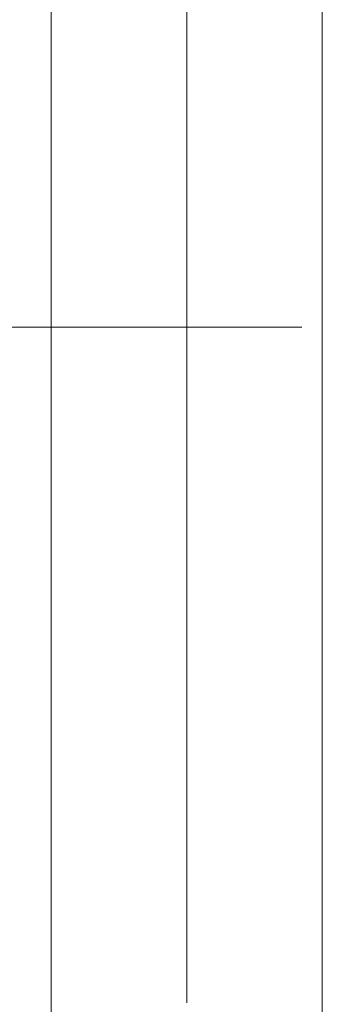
# Model space of a CAD drawing. Header units: millimetres. Extents: x -121 to 34184, y -147 to 33428.
# Tile 104 of 107: x 9073 to 9129, y 26344 to 26525. Entities that reach past the tile are written whole.
import ezdxf

# ---------------------------------------------------------------- set-up
doc = ezdxf.new("R2010")
doc.units = ezdxf.units.MM
doc.linetypes.add('ADSK_Осевая', pattern=[700, 500, -100, 0, -100])
for name, color, linetype, lineweight in [('P-PIPE-____-CNTR', 3, 'ADSK_Осевая', 20), ('P-PIPE-____-IDEN', 2, 'Continuous', 20), ('P-PIPE-____-OTLN', 3, 'Continuous', 20)]:
    doc.layers.add(name, color=color, linetype=linetype, lineweight=lineweight)

msp = doc.modelspace()

# ---------------------------------------------------------------- linework, layer by layer
at = {"layer": 'P-PIPE-____-CNTR', "color": 9}
for p in [(9103.81, 26642.91), (9103.81, 26640.29)]:
    msp.add_line(p, (9103.81, 26344.34), dxfattribs=at)
at = {"layer": 'P-PIPE-____-IDEN'}
msp.add_line((9125.06, 26468.72), (8471.08, 26468.72), dxfattribs=at)
at = {"layer": 'P-PIPE-____-OTLN', "color": 22}
for p, q in [((9078.81, 26695.92), (9078.81, 26312.93)), ((9128.81, 26312.93), (9128.81, 26695.92))]:
    msp.add_line(p, q, dxfattribs=at)

doc.saveas('drawing.dxf')
